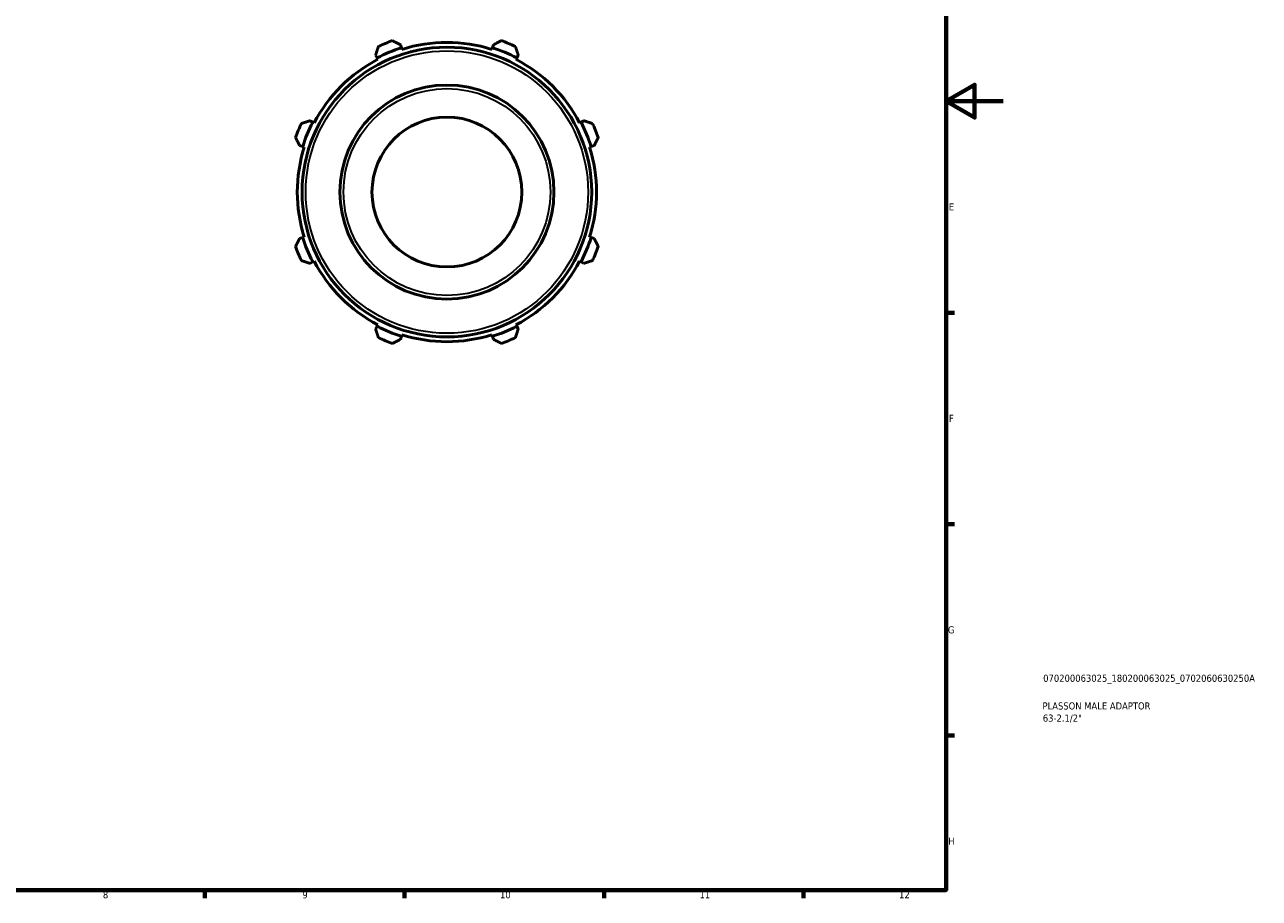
# Model space of a CAD drawing. Header units: millimetres. Extents: x 0 to 931, y 0 to 594.
# Tile 3 of 4: x 497 to 931, y 17 to 324. Entities that reach past the tile are written whole.
import ezdxf

# ---------------------------------------------------------------- set-up
doc = ezdxf.new("R2010")
doc.units = ezdxf.units.MM
for name, color, linetype, lineweight in [('Border (ISO)', 7, 'Continuous', 70), ('Title (ISO)', 7, 'Continuous', 50), ('Visible (ISO)', 7, 'Continuous', 50), ('Visible Narrow (ISO)', 7, 'Continuous', 35)]:
    doc.layers.add(name, color=color, linetype=linetype, lineweight=lineweight)
doc.styles.add('Note Text (ISO)', font='tahoma.ttf')

# ---------------------------------------------------------------- blocks, each defined once
blk = doc.blocks.new('Borders Default Border')
at = {"layer": 'Border (ISO)'}
for p, q in [((821, 222.75), (823.9, 222.75)), ((821, 148.5), (823.9, 148.5)), ((821, 74.25), (823.9, 74.25)), ((560.67, 20), (560.67, 17.1)), ((630.75, 20), (630.75, 17.1)), ((700.83, 20), (700.83, 17.1)), ((770.92, 20), (770.92, 17.1))]:
    blk.add_line(p, q, dxfattribs=at)
at = {"layer": 'Border (ISO)', "flags": 128}
for points in [[(20, 20), (20, 574), (821, 574), (821, 20), (20, 20)], [(841, 297), (821, 297), (831, 302.77), (831, 291.23), (821, 297)]]:
    blk.add_lwpolyline(points, dxfattribs=at)
at = {"layer": 'Border (ISO)', "color": 232, "true_color": 0xca0064, "char_height": 2.5, "attachment_point": 7, "style": 'Note Text (ISO)'}
for s, insert in [('E', (821.94, 258.63)), ('F', (822, 184.38)), ('G', (821.61, 110.08)), ('H', (821.74, 35.88)), ('8', (524.81, 17.04)), ('9', (594.88, 17.05)), ('10', (664.29, 17.05)), ('11', (734.37, 17.1)), ('12', (804.46, 17.1))]:
    blk.add_mtext(s, dxfattribs=dict(at, insert=insert))
blk = doc.blocks.new('Title Blocks ISO')
at = {"layer": 'Title (ISO)', "color": 232, "true_color": 0xca0064, "style": 'Note Text (ISO)'}
for tag, p in [('PART_NUMBER_001', (34.08, 73.13)), ('DESCRIPTION_001', (33.84, 63.4)), ('DESCRIPTION_002', (33.95, 59.12))]:
    blk.add_attdef(tag, p, '', height=2.5, dxfattribs=at)

msp = doc.modelspace()

# ---------------------------------------------------------------- linework, layer by layer
at = {"layer": 'Visible (ISO)'}
for p, q in [((629.672, 315.758), (629.333, 316.836)), ((661.953, 316.836), (661.613, 315.758)), ((620.598, 313.218), (621.119, 312.216)), ((629.842, 315.22), (629.672, 315.758)), ((661.613, 315.758), (661.443, 315.22)), ((670.166, 312.216), (670.688, 313.218)), ((621.119, 312.216), (621.38, 311.715)), ((669.905, 311.715), (670.166, 312.216)), ((598.534, 289.63), (597.531, 290.152)), ((599.035, 289.369), (598.534, 289.63)), ((692.752, 289.63), (692.251, 289.369)), ((693.754, 290.152), (692.752, 289.63)), ((593.913, 281.417), (594.991, 281.077)), ((594.991, 281.077), (595.53, 280.907)), ((695.756, 280.907), (696.295, 281.077)), ((696.295, 281.077), (697.373, 281.417)), ((594.991, 249.136), (593.913, 248.796)), ((595.53, 249.306), (594.991, 249.136)), ((696.295, 249.136), (695.756, 249.306)), ((697.373, 248.796), (696.295, 249.136)), ((597.531, 240.061), (598.534, 240.583)), ((598.534, 240.583), (599.035, 240.844)), ((692.251, 240.844), (692.752, 240.583)), ((692.752, 240.583), (693.754, 240.061)), ((621.119, 217.997), (620.598, 216.995)), ((621.38, 218.499), (621.119, 217.997)), ((670.166, 217.997), (669.905, 218.499)), ((670.688, 216.995), (670.166, 217.997)), ((629.333, 213.377), (629.672, 214.455)), ((629.672, 214.455), (629.842, 214.993)), ((661.443, 214.993), (661.613, 214.455)), ((661.613, 214.455), (661.953, 213.377))]:
    msp.add_line(p, q, dxfattribs=at)
for radius in [50.85, 37.592, 26.314]:
    msp.add_circle((645.643, 265.107), radius, dxfattribs=at)
for radius, start, end in [(56.5, 109.79198, 115.20802), (52.545, 72.5, 107.5), (56.5, 64.79198, 70.20802), (53.11, 107.5, 117.5), (53.11, 62.5, 72.5), (52.545, 117.5, 152.5), (52.545, 27.5, 62.5), (56.5, 154.79198, 160.20802), (53.11, 152.5, 162.5), (53.11, 17.5, 27.5), (56.5, 19.79198, 25.20802), (52.545, 162.5, 197.5), (52.545, 342.5, 17.5), (53.11, 197.5, 207.5), (53.11, 332.5, 342.5), (56.5, 199.79198, 205.20802), (56.5, 334.79198, 340.20802), (52.545, 207.5, 242.5), (52.545, 297.5, 332.5), (53.11, 242.5, 252.5), (53.11, 287.5, 297.5), (56.5, 244.79198, 250.20802), (52.545, 252.5, 287.5), (56.5, 289.79198, 295.20802)]:
    msp.add_arc((645.643, 265.107), radius, start, end, dxfattribs=at)
for points, weights in [([(629.333, 316.836), (627.951, 317.538), (626.512, 318.269)], [1.00472363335, 1.00897564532, 1.01241851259]), ([(664.774, 318.269), (663.335, 317.538), (661.953, 316.836)], [1.01241851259, 1.00897564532, 1.00472363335]), ([(621.579, 316.226), (621.078, 314.691), (620.598, 313.218)], [1.01241851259, 1.00897564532, 1.00472363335]), ([(670.688, 313.218), (670.207, 314.691), (669.707, 316.226)], [1.00472363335, 1.00897564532, 1.01241851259]), ([(597.531, 290.152), (596.058, 289.671), (594.524, 289.17)], [1.00472363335, 1.00897564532, 1.01241851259]), ([(696.762, 289.17), (695.228, 289.671), (693.754, 290.152)], [1.01241851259, 1.00897564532, 1.00472363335]), ([(592.48, 284.238), (593.211, 282.799), (593.913, 281.417)], [1.01241851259, 1.00897564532, 1.00472363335]), ([(697.373, 281.417), (698.074, 282.799), (698.805, 284.238)], [1.00472363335, 1.00897564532, 1.01241851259]), ([(593.913, 248.796), (593.211, 247.415), (592.48, 245.975)], [1.00472363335, 1.00897564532, 1.01241851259]), ([(698.805, 245.975), (698.074, 247.415), (697.373, 248.796)], [1.01241851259, 1.00897564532, 1.00472363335]), ([(594.524, 241.043), (596.058, 240.542), (597.531, 240.061)], [1.01241851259, 1.00897564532, 1.00472363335]), ([(693.754, 240.061), (695.228, 240.542), (696.762, 241.043)], [1.00472363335, 1.00897564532, 1.01241851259]), ([(620.598, 216.995), (621.078, 215.522), (621.579, 213.987)], [1.00472363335, 1.00897564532, 1.01241851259]), ([(669.707, 213.987), (670.207, 215.522), (670.688, 216.995)], [1.01241851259, 1.00897564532, 1.00472363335]), ([(626.512, 211.944), (627.951, 212.675), (629.333, 213.377)], [1.01241851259, 1.00897564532, 1.00472363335]), ([(661.953, 213.377), (663.335, 212.675), (664.774, 211.944)], [1.00472363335, 1.00897564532, 1.01241851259])]:
    msp.add_rational_spline(points, weights, degree=2, dxfattribs=at)
at = {"layer": 'Visible Narrow (ISO)'}
for radius in [49.59, 36.332]:
    msp.add_circle((645.643, 265.107), radius, dxfattribs=at)

# ---------------------------------------------------------------- block references
msp.add_blockref('Borders Default Border', (0, 0))
msp.add_blockref('Title Blocks ISO', (821, 20)).add_auto_attribs({'PART_NUMBER_001': '070200063025_180200063025_0702060630250A', 'DESCRIPTION_001': 'PLASSON MALE ADAPTOR', 'DESCRIPTION_002': '63-2.1/2"'})

doc.saveas('drawing.dxf')
